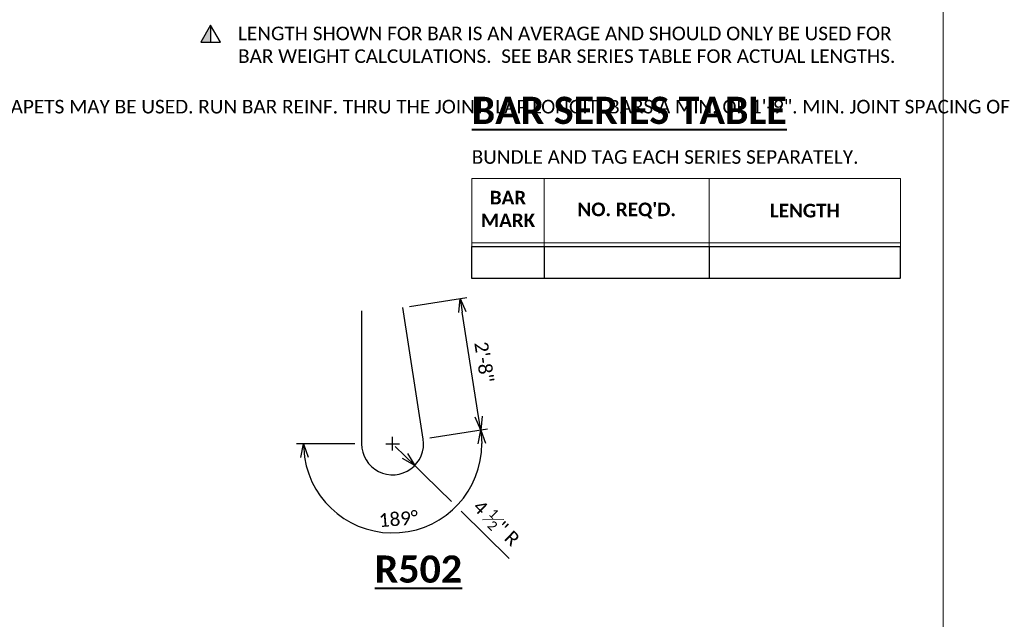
# Model space of a CAD drawing. Extents: x 625 to 1971, y 1056 to 1310.
# Tile 9 of 64: x 901 to 1010, y 1168 to 1234. Entities that reach past the tile are written whole.
import ezdxf
from ezdxf import colors
from ezdxf.entities.mleader import LeaderData, LeaderLine
from ezdxf.enums import TextEntityAlignment as Align
from ezdxf.math import Vec2, Vec3

# ---------------------------------------------------------------- set-up
doc = ezdxf.new("R2010")
doc.units = 0
doc.header["$MEASUREMENT"] = 0
for name, color, linetype, lineweight in [('B_ANNO', 7, 'Continuous', 18), ('B_ANNO_DIM', 7, 'Continuous', 18), ('B_ANNO_SYMB', 7, 'Continuous', 18), ('B_ANNO_TEXT', 7, 'Continuous', 18), ('B_ANNO_TEXT_TITLE', 7, 'Continuous', 40), ('B_REBAR', 5, 'Continuous', 25)]:
    doc.layers.add(name, color=color, linetype=linetype, lineweight=lineweight)
doc.layers.add('B_ANNO_NOPLOT', color=47, linetype='Continuous', lineweight=18, plot=False)
doc.styles.add('Annotative', font='calibri.ttf', dxfattribs={"height": 0.0625})
doc.styles.get("Standard").update_dxf_attribs({"font": 'calibri.ttf'})
doc.styles.add('Subtitle', font='calibrib.ttf', dxfattribs={"height": 0.0625})
doc.styles.add('Title', font='calibrib.ttf', dxfattribs={"height": 0.125})
doc.dimstyles.new('Annotative', dxfattribs={"dimscale": 0, "dimtxt": 0.0625, "dimasz": 0.0625, "dimexe": 0.03125, "dimexo": 0.03125, "dimgap": 0.03125, "dimtad": 1, "dimdec": 3, "dimzin": 3, "dimdsep": 46, "dimlunit": 4, "dimtxsty": 'Standard', "dimblk": 'OPEN30', "dimcen": 0.03125, "dimaunit": 1, "dimadec": 0, "dimazin": 3, "dimtfac": 0.75, "dimtdec": 3, "dimtofl": 0, "dimtmove": 0, "dimatfit": 3, "dimldrblk": 'OPEN30', "dimfxl": 1, "dimtfill": 1, "dimfrac": 1, "dimtolj": 1, "dimtzin": 0, "dimarcsym": 0})

# ---------------------------------------------------------------- blocks, each defined once
blk = doc.blocks.new('*T18')
at = {"layer": 'B_ANNO', "color": 0, "linetype": 'ByBlock', "lineweight": -2, "transparency": 16777216}
for p, q in [((0, 0), (47.25, 0)), ((0, 0), (0, -3.5)), ((8, 0), (8, -3.5)), ((26.2, 0), (26.2, -3.5)), ((47.25, 0), (47.25, -3.5)), ((0, -3.5), (47.25, -3.5))]:
    blk.add_line(p, q, dxfattribs=at)
blk = doc.blocks.new('_Open30')
at = {"color": 0, "linetype": 'ByBlock', "lineweight": -2}
for p, q in [((-1, 0.268), (0, 0)), ((0, 0), (-1, -0.268)), ((0, 0), (-1, 0))]:
    blk.add_line(p, q, dxfattribs=at)
blk = doc.blocks.new('*D40')
at = {"layer": 'B_ANNO_DIM', "color": 0, "lineweight": -2, "transparency": 16777216}
for p, q in [((7.53, -14), (13.87, -13.01)), ((-0.75, -14.64), (-7.16, -14.64))]:
    blk.add_line(p, q, dxfattribs=at)
blk.add_arc((3.42, -14.64), 9.83, 188.7533, 0.1274, dxfattribs=at)
at = {"layer": 'Defpoints', "color": 0, "transparency": 16777216}
for p in [(0, -14.64), (3.42, -14.64), (6.79, -14.12), (-1.05, -23.4)]:
    blk.add_point(p, dxfattribs=at)
at = {"layer": 'B_ANNO_DIM', "color": 0, "lineweight": -2, "transparency": 16777216, "xscale": 1.5, "yscale": 1.5, "zscale": 1.5}
for p, rotation in [((13.13, -13.13), 94.504008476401), ((-6.41, -14.64), 94.37665075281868)]:
    blk.add_blockref('_Open30', p, dxfattribs=dict(at, rotation=rotation))
at = {"layer": 'B_ANNO_DIM', "color": 0, "transparency": 16777216, "insert": (4.06, -22.93), "char_height": 1.5, "attachment_point": 5, "rotation": 4.4403}
blk.add_mtext('\\A1;189°', dxfattribs=at)
blk = doc.blocks.new('*D36')
at = {"layer": 'B_ANNO_DIM', "color": 0, "lineweight": -2, "transparency": 16777216}
for p, q in [((1330.72, 999.95), (1337.06, 1000.94)), ((1338.35, 987.82), (1336.55, 999.34)), ((1332.99, 985.46), (1339.32, 986.45))]:
    blk.add_line(p, q, dxfattribs=at)
at = {"layer": 'Defpoints', "color": 0, "transparency": 16777216}
for p in [(1336.32, 1000.82), (1329.98, 999.83), (1332.25, 985.34)]:
    blk.add_point(p, dxfattribs=at)
at = {"layer": 'B_ANNO_DIM', "color": 0, "lineweight": -2, "transparency": 16777216, "xscale": 1.5, "yscale": 1.5, "zscale": 1.5}
for p, rotation in [((1336.32, 1000.82), 98.88065915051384), ((1338.58, 986.33), 278.8806591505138)]:
    blk.add_blockref('_Open30', p, dxfattribs=dict(at, rotation=rotation))
at = {"layer": 'B_ANNO_DIM', "color": 0, "transparency": 16777216, "insert": (1338.95, 993.81), "char_height": 1.5, "attachment_point": 5, "rotation": 278.8807, "bg_fill": 3, "box_fill_scale": 1.25, "bg_fill_color": 256, "bg_fill_true_color": 13158600, "bg_fill_transparency": 0}
blk.add_mtext('\\A1;2\'-8"', dxfattribs=at)
blk = doc.blocks.new('*D812')
at = {"layer": 'B_ANNO_DIM', "color": 0, "lineweight": -2, "transparency": 16777216}
for p, q in [((3.42, -15.39), (3.42, -13.89)), ((2.67, -14.64), (4.17, -14.64)), ((4.78, -15.99), (3.71, -14.94)), ((5.85, -17.04), (6.92, -18.09)), ((9.89, -21.01), (6.92, -18.09)), ((16.27, -27.28), (10.96, -22.06))]:
    blk.add_line(p, q, dxfattribs=at)
at = {"layer": 'Defpoints', "color": 0, "transparency": 16777216}
for p in [(3.42, -14.64), (5.85, -17.04)]:
    blk.add_point(p, dxfattribs=at)
at = {"layer": 'B_ANNO_DIM', "color": 0, "lineweight": -2, "transparency": 16777216, "xscale": 1.5, "yscale": 1.5, "zscale": 1.5, "rotation": 315.490368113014}
blk.add_blockref('_Open30', (5.85, -17.04), dxfattribs=at)
at = {"layer": 'B_ANNO_DIM', "color": 0, "transparency": 16777216, "insert": (14.86, -23.36), "char_height": 1.5, "attachment_point": 5, "rotation": 315.4904, "bg_fill": 3, "box_fill_scale": 1.25, "bg_fill_color": 256, "bg_fill_true_color": 13158600, "bg_fill_transparency": 0}
blk.add_mtext('\\A1;4 {\\H0.7x;\\S1#2;}" R', dxfattribs=at)
blk = doc.blocks.new('*U93')
at = {"layer": 'B_ANNO_SYMB', "lineweight": -2}
h = blk.add_hatch(color=0, dxfattribs=at)
h.dxf.hatch_style = 1
h.paths.add_polyline_path([(-1.513, 0.084), (-2.054, -0.853), (-1.513, -0.853)])
at = {"layer": 'B_ANNO_SYMB', "color": 0, "lineweight": -2}
blk.add_line((-1.513, 0.084), (-1.513, -0.853), dxfattribs=at)
at = {"layer": 'B_ANNO_SYMB', "color": 0, "lineweight": -2, "flags": 128}
blk.add_lwpolyline([(-1.513, 0.084), (-2.054, -0.853), (-0.972, -0.853)], close=True, dxfattribs=at)
blk = doc.blocks.new('R502')
at = {"layer": 'B_REBAR', "flags": 128}
blk.add_lwpolyline([(0, 0), (0, -14.6444, 1.08066443), (6.7927, -14.117), (4.5293, 0.3686)], format="xyb", dxfattribs=at)
at = {"layer": 'B_ANNO_TEXT_TITLE', "insert": (6.2576, -28.4716), "char_height": 3, "attachment_point": 5, "line_spacing_factor": 0.8, "style": 'Title', "bg_fill": 3, "box_fill_scale": 1.5, "bg_fill_color": 255, "bg_fill_transparency": 0}
blk.add_mtext('{\\LR502}', dxfattribs=at)
at = {"layer": 'B_ANNO_DIM'}
dim = blk.add_angular_dim_3p(base=(-1.0511, -23.3981), center=(3.4168, -14.6444), p1=(0, -14.6444), p2=(6.7927, -14.117), dimstyle='Annotative', override={"dimtfill": 0}, dxfattribs=at)
dim.commit()
dim.dimension.update_dxf_attribs({"geometry": '*D40', "text_midpoint": (4.0602, -22.929)})
dim = blk.add_linear_dim(base=(10.8636, 1.3587), p1=(6.7927, -14.117), p2=(4.5293, 0.369), angle=278.880659, text='2\'-8"', dimstyle='Annotative', dxfattribs=at)
dim.commit()
dim.dimension.update_dxf_attribs({"geometry": '*D36', "text_midpoint": (11.9953, -5.8842), "dimtype": 128, "insert": (-1325.4543, -999.4612)})
dim = blk.add_radius_dim(center=(3.4168, -14.6444), mpoint=(5.8535, -17.0397), text='4 {\\H0.7x;\\S1#2;}" R', dimstyle='Annotative', dxfattribs=at)
dim.commit()
dim.dimension.update_dxf_attribs({"geometry": '*D812', "text_midpoint": (13.5909, -24.6458), "dimtype": 164})
blk = doc.blocks.new('INS_SS42_BASE')
at = {"layer": 'B_ANNO'}
for p, q in [((326.03, 158.38, 1.68), (373.28, 158.38, 1.68)), ((326.03, 150.88, 1.68), (326.03, 158.38, 1.68)), ((334.03, 150.88, 1.68), (334.03, 158.38, 1.68)), ((352.22, 150.88, 1.68), (352.22, 158.38, 1.68)), ((373.28, 158.38, 1.68), (373.28, 150.88, 1.68)), ((373.28, 151.26, 1.68), (326.03, 151.26, 1.68)), ((326.03, 150.88, 1.68), (373.28, 150.88, 1.68))]:
    blk.add_line(p, q, dxfattribs=at)
at = {"layer": 'B_ANNO_NOPLOT'}
for p, q in [((326.03, 147.38, 1.68), (326.03, 150.88, 1.68)), ((334.03, 147.38, 1.68), (334.03, 150.88, 1.68)), ((352.22, 147.38, 1.68), (352.22, 150.88, 1.68)), ((373.28, 150.88, 1.68), (373.28, 147.38, 1.68)), ((373.28, 147.38, 1.68), (326.03, 147.38, 1.68))]:
    blk.add_line(p, q, dxfattribs=at)
at = {"layer": 'B_ANNO_NOPLOT', "flags": 128}
blk.add_lwpolyline([(0, 0), (0, 252), (323.93, 252), (323.93, 238.86), (378, 238.86), (378, 40.5), (316.57, 40.5), (316.57, 0), (0, 0)], dxfattribs=at)
at = {"xscale": 2, "yscale": 2, "zscale": 2}
blk.add_blockref('*U93', (300.28, 175.11, 1.68), dxfattribs=at)
at = {"char_height": 1.5}
for s, width, insert, attachment_point, style in [('LENGTH SHOWN FOR BAR IS AN AVERAGE AND SHOULD ONLY BE USED FOR BAR WEIGHT CALCULATIONS.  SEE BAR SERIES TABLE FOR ACTUAL LENGTHS.', 73.1102, (300.28, 175.11, 1.68), 1, 'Annotative'), ('BAR MARK', 8.999, (330.03, 155.01, 1.68), 5, 'Subtitle'), ("NO. REQ'D.", 18.1961, (343.12, 154.82, 1.68), 5, 'Subtitle'), ('LENGTH', 21.0589, (362.75, 154.82, 1.68), 5, 'Subtitle')]:
    blk.add_mtext_dynamic_manual_height_columns(s, width=width, gutter_width=7.5, heights=[0], dxfattribs=dict(at, insert=insert, attachment_point=attachment_point, style=style))
at = {"lineweight": 30, "flags": 104}
for tag, p in [('SUB1', (311.28, 226.1, 1.68)), ('SUB2', (319.28, 226.1, 1.68))]:
    blk.add_attdef(tag, text='', height=1.5, dxfattribs=at).set_placement(p, align=Align.MIDDLE_CENTER)
at = {"layer": 'B_ANNO_TEXT', "insert": (326.03, 161.49, 1.68), "char_height": 1.5, "attachment_point": 1, "style": 'Annotative'}
blk.add_mtext_dynamic_manual_height_columns('BUNDLE AND TAG EACH SERIES SEPARATELY.', width=44.5783, gutter_width=7.5, heights=[0], dxfattribs=at)
at = {"layer": 'B_ANNO_TEXT', "lineweight": 30, "flags": 104}
for tag, p in [('SUB1', (311.28, 226.1)), ('SUB2', (319.28, 226.1))]:
    blk.add_attdef(tag, text='', height=1.5, dxfattribs=at).set_placement(p, align=Align.MIDDLE_CENTER)
at = {"layer": 'B_ANNO_TEXT', "style": 'Annotative'}
for tag, p in [('CORNER1', (97.36, 101.83)), ('CORNER2', (98.57, 3.31))]:
    blk.add_attdef(tag, text='', height=1.5, dxfattribs=at).set_placement(p, align=Align.BOTTOM_RIGHT)
at = {"layer": 'B_ANNO_TEXT_TITLE', "insert": (326.03, 167.38, 1.68), "char_height": 3, "attachment_point": 1, "style": 'Title'}
blk.add_mtext_dynamic_manual_height_columns('{\\LBAR SERIES TABLE}', width=36.1849, gutter_width=15, heights=[0], dxfattribs=at)
at = {"layer": 'B_ANNO_DIM'}
ml = blk.add_multileader_mtext('Standard', dxfattribs=at)
ml.set_content('\\A1;OPTIONAL CONSTRUCTION JOINTS IN THE PARAPETS MAY BE USED. RUN BAR REINF. THRU THE JOINT. LAP LONGIT. BARS A MIN. OF 1\'-9". MIN. JOINT SPACING OF 80\'-0". DEFINE CONST. JOINT WITH A {\\H0.7x;\\S3#4;}" - \'V\' GROOVE', color=256)
ml.set_leader_properties()
ml.set_arrow_properties(name='OPEN30')
ml.build(insert=Vec2(0, 0))
ml.multileader.update_dxf_attribs({"dogleg_length": 0.0625, "arrow_head_size": 1.5, "scale": 24})
ctx = ml.context
ctx.base_point, ctx.scale, ctx.char_height, ctx.arrow_head_size, ctx.landing_gap_size, ctx.plane_origin = Vec3(230.36, 166.58, 0.84), 24, 1.5, 1.5, 0.75, Vec3(227.98, 144.17, 0.84)
notes = []
notes.append((ctx, [(0, (1, 1, 0), (228.86, 166.58, 0.84), (1, 0), 1.5, [(0, [(227.98, 144.17, 0.84)], 0, [])])]))
ctx.mtext.insert, ctx.mtext.width, ctx.mtext.flow_direction = Vec3(231.11, 167.34, 0.84), 46.4538, 5
ml = blk.add_multileader_mtext('Standard', dxfattribs=at)
ml.set_content('EDGE OF DECK', color=256)
ml.set_leader_properties()
ml.set_arrow_properties(name='OPEN30')
ml.build(insert=Vec2(0, 0))
ml.multileader.update_dxf_attribs({"dogleg_length": 0.0625, "arrow_head_size": 1.5, "scale": 24})
ctx = ml.context
ctx.base_point, ctx.scale, ctx.char_height, ctx.arrow_head_size, ctx.landing_gap_size, ctx.plane_origin = Vec3(215.27, 151.32, 0.84), 24, 1.5, 1.5, 0.75, Vec3(210.92, 142.53, 0.84)
notes.append((ctx, [(0, (1, 1, 0), (213.77, 151.32, 0.84), (1, 0), 1.5, [(0, [(210.92, 142.53, 0.84)], 0, [])])]))
ctx.mtext.insert, ctx.mtext.width, ctx.mtext.flow_direction = Vec3(216.02, 152.08, 0.84), 8.425, 5
for ctx, leaders in notes:
    for number, flags, end, landing, length, lines in leaders:
        leader = LeaderData()
        leader.index, (leader.has_last_leader_line, leader.has_dogleg_vector, leader.attachment_direction) = number, flags
        leader.last_leader_point, leader.dogleg_vector, leader.dogleg_length = Vec3(end), Vec3(landing), length
        for number, points, colour, breaks in lines:
            line = LeaderLine()
            line.index, line.vertices, line.color, line.breaks = number, Vec3.list(points), colors.encode_raw_color(colour), breaks
            leader.lines.append(line)
        ctx.leaders.append(leader)
at = {"layer": 'B_REBAR'}
blk.add_blockref('R502', (313.9, 143.77), dxfattribs=at)

msp = doc.modelspace()

# ---------------------------------------------------------------- block references
msp.add_blockref('*T18', (950.96, 1209.18))

# ---------------------------------------------------------------- next in the draw order: block references
msp.add_blockref('INS_SS42_BASE', (624.94, 1058.3))

doc.saveas('drawing.dxf')
